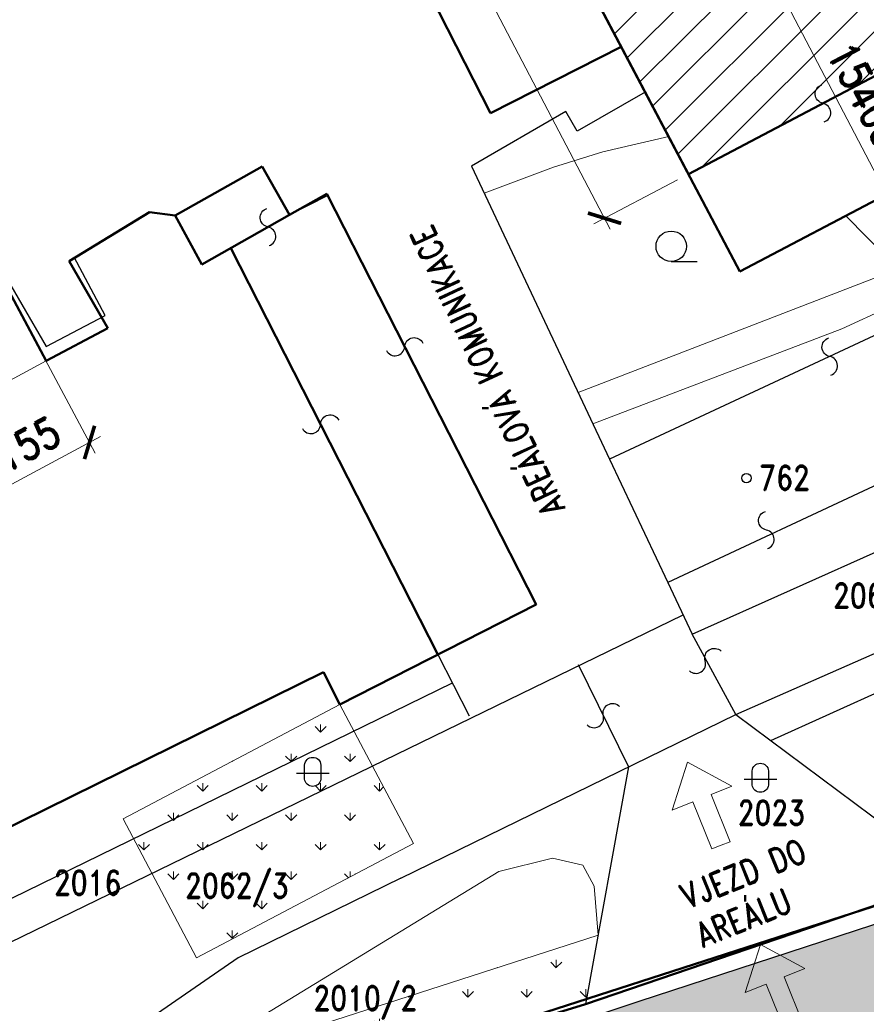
# Model space of a CAD drawing. Header units: millimetres. Extents: x -156521 to 298750130, y -256155368 to 337239.
# Tile 7 of 74: x 130726 to 182346, y -897348 to -837275. Entities that reach past the tile are written whole.
import ezdxf
from ezdxf.lldxf.tags import DXFTag

# ---------------------------------------------------------------- set-up
doc = ezdxf.new("R2010")
doc.units = ezdxf.units.MM
for name, color, linetype in [('IN_C_CARKOVANA', 7, 'DASHED'), ('IN_TEXT', 7, 'Continuous'), ('KATASTR', 116, 'Continuous')]:
    doc.layers.add(name, color=color, linetype=linetype)
for name, color, linetype, lineweight in [('IN_C_TENKA', 7, 'Continuous', 18), ('IN_KOTY', 4, 'Continuous', 13), ('IN_SRAFY', 8, 'Continuous', 9)]:
    doc.layers.add(name, color=color, linetype=linetype, lineweight=lineweight)
doc.styles.add('Koty', font='romand.shx', dxfattribs={"width": 0.8})
doc.styles.add('ROMAND', font='romand.shx', dxfattribs={"width": 0.85})
tags = doc.linetypes.add('DASHED', pattern=[4.5, 3, -1.5]).pattern_tags.tags
tags[6:7] = [DXFTag(74, 4), DXFTag(75, 0), DXFTag(340, '0'), DXFTag(46, 0.0), DXFTag(50, 0.0), DXFTag(44, 0.0), DXFTag(45, 0.0)]
tags[4:5] = [DXFTag(74, 4), DXFTag(75, 0), DXFTag(340, '0'), DXFTag(46, 0.0), DXFTag(50, 0.0), DXFTag(44, 0.0), DXFTag(45, 0.0)]
tags = doc.linetypes.add('DOT2', pattern=[0.875, 0.125, -0.75]).pattern_tags.tags
tags[6:7] = [DXFTag(74, 4), DXFTag(75, 0), DXFTag(340, '0'), DXFTag(46, 0.0), DXFTag(50, 0.0), DXFTag(44, 0.0), DXFTag(45, 0.0)]
tags[4:5] = [DXFTag(74, 4), DXFTag(75, 0), DXFTag(340, '0'), DXFTag(46, 0.0), DXFTag(50, 0.0), DXFTag(44, 0.0), DXFTag(45, 0.0)]
tags = doc.linetypes.add('TEČKOVANÁ', pattern=[4.7625, 0, -4.7625]).pattern_tags.tags
tags[6:7] = [DXFTag(74, 4), DXFTag(75, 0), DXFTag(340, '0'), DXFTag(46, 0.0), DXFTag(50, 0.0), DXFTag(44, 0.0), DXFTag(45, 0.0)]
tags[4:5] = [DXFTag(74, 4), DXFTag(75, 0), DXFTag(340, '0'), DXFTag(46, 0.0), DXFTag(50, 0.0), DXFTag(44, 0.0), DXFTag(45, 0.0)]
doc.dimstyles.new('IP 1_100', dxfattribs={"dimscale": 100, "dimtxt": 2.5, "dimasz": 2, "dimexe": 1, "dimexo": 1, "dimgap": 1, "dimtad": 1, "dimtoh": 1, "dimdec": 0, "dimzin": 0, "dimdsep": 46, "dimtxsty": 'ROMAND', "dimblk": 'ARCHTICK', "dimcen": 0.09, "dimclrt": 7, "dimadec": 0, "dimazin": 0, "dimtfac": 1, "dimtdec": 4, "dimtofl": 0, "dimtmove": 2, "dimatfit": 3, "dimfxl": 1, "dimtolj": 1, "dimtzin": 0, "dimarcsym": 0})
pattern_1 = [(90, (0, -1011857), (-1796.051, 1796.051), [476.25, -3115.852]), (45, (0, -1011857), (-1796.05, 1796.05), [476.25, -2063.75]), (135, (0, -1011857), (-1796.05, -1796.05), [476.25, -2063.75])]

# ---------------------------------------------------------------- blocks, each defined once
blk = doc.blocks.new('_ArchTick')
at = {"color": 0, "linetype": 'ByBlock', "lineweight": 13, "transparency": 33554687, "const_width": 0.15}
blk.add_lwpolyline([(-0.5, -0.5), (0.5, 0.5)], dxfattribs=at)
blk = doc.blocks.new('*71')
at = {"layer": 'IN_KOTY', "ltscale": 700, "transparency": 16777216}
for p, q in [((190545, -828888), (176585, -836180)), ((184730, -850151), (176903, -835168)), ((192176, -845415), (183718, -849833))]:
    blk.add_line(p, q, dxfattribs=at)
at = {"layer": 'IN_KOTY', "ltscale": 700, "transparency": 16777216, "xscale": 1500, "yscale": 1500, "zscale": 1500}
for p, rotation in [((177250, -835833), 117.5828555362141), ((184382, -849486), 297.5828555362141)]:
    blk.add_blockref('_ArchTick', p, dxfattribs=dict(at, rotation=rotation))
at = {"layer": 'IN_KOTY', "color": 7, "ltscale": 700, "transparency": 16777216, "insert": (182312, -841878), "char_height": 1875, "width": 5891.11, "attachment_point": 5, "rotation": 297.58286, "style": 'ROMAND'}
blk.add_mtext('\\A1;15403', dxfattribs=at)
blk = doc.blocks.new('*79')
at = {"layer": 'IN_KOTY', "ltscale": 700, "transparency": 16777216}
for p, q in [((127903, -849843), (135337, -863729)), ((120714, -853692), (128147, -867577)), ((127132, -867270), (135644, -862713))]:
    blk.add_line(p, q, dxfattribs=at)
at = {"layer": 'IN_KOTY', "ltscale": 700, "transparency": 16777216, "xscale": 1500, "yscale": 1500, "zscale": 1500}
for p, rotation in [((134983, -863067), 28.16237362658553), ((127793, -866916), 208.1623736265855)]:
    blk.add_blockref('_ArchTick', p, dxfattribs=dict(at, rotation=rotation))
at = {"layer": 'IN_KOTY', "color": 7, "ltscale": 700, "transparency": 16777216, "insert": (130591, -863504), "char_height": 1875, "width": 4799.41, "attachment_point": 5, "rotation": 28.16237, "style": 'ROMAND'}
blk.add_mtext('\\A1;8155', dxfattribs=at)
blk = doc.blocks.new('*122')
at = {"layer": 'IN_KOTY', "ltscale": 700, "transparency": 16777216}
for p, q in [((147914, -803299), (142794, -805982)), ((166735, -850052), (143110, -804970)), ((170843, -847053), (165723, -849736))]:
    blk.add_line(p, q, dxfattribs=at)
at = {"layer": 'IN_KOTY', "ltscale": 700, "transparency": 16777216, "xscale": 1500, "yscale": 1500, "zscale": 1500}
for p, rotation in [((143458, -805634), 117.6567567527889), ((166387, -849387), 297.6567567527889)]:
    blk.add_blockref('_ArchTick', p, dxfattribs=dict(at, rotation=rotation))
at = {"layer": 'IN_KOTY', "color": 7, "ltscale": 700, "transparency": 16777216, "insert": (156418, -826728), "char_height": 1875, "width": 6101.54, "attachment_point": 5, "rotation": 297.65676, "style": 'ROMAND'}
blk.add_mtext('\\A1;49397', dxfattribs=at)

msp = doc.modelspace()

# ---------------------------------------------------------------- hatches: boundary and pattern name
at = {"layer": 'IN_SRAFY', "transparency": 33554687}
h = msp.add_hatch(dxfattribs=at)
h.set_pattern_fill('ANSI31', color=12, scale=500, style=0, pattern_type=2)
h.set_pattern_definition([(45, (0, -1011857), (-1122.532, 1122.532), [])])
h.paths.add_polyline_path([(171507.10989, -846704.40911), (187904.11524, -838051.25924), (166940.60515, -838051.25924)])
h.paths.add_polyline_path([(166940.60515, -838051.25924), (187904.11524, -838051.25924), (169544.59699, -803017.31), (148452.22836, -803017.31)])
h.paths.add_polyline_path([(148452.22836, -803017.31), (169544.59699, -803017.31), (165000.09431, -794345.41164)])
h = msp.add_hatch(dxfattribs=at)
h.set_pattern_fill('DOTS', color=256, scale=200, style=0, pattern_type=2)
h.paths.add_polyline_path([(84946.83872, -998603.15088), (94572.45104, -998603.15088), (106057.64652, -968967.71883), (96531.40918, -968967.71883)])
h.paths.add_polyline_path([(96531.40918, -968967.71883), (97651.62678, -968967.71883), (96722.13296, -968479.8128)])
h.paths.add_polyline_path([(97651.62678, -968967.71883), (106057.64652, -968967.71883), (116484.33056, -942063.58063), (121463.65326, -929215.35529), (131230.84702, -922215.16136), (140878.84142, -915300.39818), (157777.56626, -909044.99442), (169244.80037, -904800.16648), (172050.77716, -903761.47758), (172050.77716, -903761.47758), (175515.51006, -903512.41832), (149319.42434, -903512.41832), (148566.30268, -903761.47758), (148566.30268, -903761.47758), (145425.44741, -904800.16648), (135662.50623, -909044.99442), (126853.50764, -915300.39818), (117115.98447, -922215.16136), (113637.42258, -929215.35529), (107252.83561, -942063.58063)])
h.paths.add_polyline_path([(149319.42434, -903512.41832), (175515.51006, -903512.41832), (176285.57837, -903244.77638), (150128.73751, -903244.77638)])
h.paths.add_polyline_path([(176285.57837, -903244.77638), (176285.57837, -903244.77638)])
h.paths.add_polyline_path([(150128.73751, -903244.77638), (176285.57837, -903244.77638), (176646.74792, -899514.97368), (161407.1584, -899514.97368)])
h.paths.add_polyline_path([(161407.1584, -899514.97368), (176646.74792, -899514.97368), (176646.74792, -899514.97368), (185391.77035, -897179.00464), (185391.77035, -897179.00464), (188562.74567, -896331.9742), (211702.19603, -891392.15276), (186177.19084, -891392.15276), (171062.52375, -896331.9742), (168470.81406, -897179.00464), (168470.81406, -897179.00464), (161407.1584, -899514.97368)])
h.paths.add_polyline_path([(211702.19603, -891392.15276), (211702.19603, -891392.15276), (211702.19603, -891392.15276), (211702.19603, -891392.15276), (211702.19603, -891392.15276)])
h.paths.add_polyline_path([(186177.19084, -891392.15276), (211702.19603, -891392.15276), (216954.45944, -889657.14313), (240608.03764, -881843.52402), (248746.58036, -877928.3068), (251434.11588, -876635.41129), (234637.33262, -876635.41129), (231174.69417, -877928.3068), (217926.13035, -881843.52402), (191485.90354, -889657.14313)])
h.paths.add_polyline_path([(234637.33262, -876635.41129), (234637.33262, -876635.41129), (234637.33262, -876635.41129)])
h.paths.add_polyline_path([(234637.33262, -876635.41129), (251434.11588, -876635.41129), (269725.44931, -867835.98046), (271371.99438, -867043.8753), (282247.11486, -861425.37017), (283620.06487, -860716.05144), (283899.82315, -860571.51756), (283899.82315, -860571.51756), (314772.0807, -844621.723), (296215.67813, -844621.723), (265381.26532, -860571.51756), (265381.26532, -860571.51756), (265114.61939, -860716.05144), (265499.1015, -861425.37017), (255050.39953, -867043.8753), (253577.32609, -867835.98046)])
h.paths.add_polyline_path([(314772.0807, -844621.723), (314772.0807, -844621.723), (314772.0807, -844621.723)])
h.paths.add_polyline_path([(296215.67813, -844621.723), (314772.0807, -844621.723), (315663.37572, -844408.03664), (327612.8868, -841543.16312), (334801.81829, -841222.19346), (302331.34725, -841222.19346), (301756.82086, -841543.16312), (296628.78022, -844408.03664)])
h.paths.add_polyline_path([(364756.41583, -842862.55483), (364756.41583, -842070.51358), (364756.41583, -841638.46276), (347970.21675, -841638.46276), (354226.51683, -842070.51358)])
h.paths.add_polyline_path([(347970.21675, -841638.46276), (347970.21675, -841638.46276), (347970.21675, -841638.46276)])
h.paths.add_polyline_path([(347970.21675, -841638.46276), (364756.41583, -841638.46276), (364756.41583, -841222.19346), (334801.81829, -841222.19346)])
h.paths.add_polyline_path([(302331.34725, -841222.19346), (306304.71051, -841222.19346), (317502.6213, -836142.12916), (311424.51521, -836142.12916)])
h.paths.add_polyline_path([(306304.71051, -841222.19346), (364756.41583, -841222.19346), (364756.41583, -836142.12916), (364756.41583, -836035.00324), (318092.19712, -836035.00324), (317502.6213, -836142.12916)])
h.paths.add_polyline_path([(317502.6213, -836142.12916), (317502.6213, -836142.12916), (317502.6213, -836142.12916)])
h.paths.add_polyline_path([(311424.51521, -836142.12916), (317502.6213, -836142.12916), (317564.85637, -836130.82105), (318092.19712, -836035.00324), (311783.15711, -836035.00324), (311444.7564, -836130.82105)])
h.paths.add_polyline_path([(311783.15711, -836035.00324), (364756.41583, -836035.00324), (364756.41583, -834981.00739), (315505.56495, -834981.00739)])
h.paths.add_polyline_path([(315505.56495, -834981.00739), (323892.94532, -834981.00739), (327960.43396, -834241.94476), (318115.7199, -834241.94476)])
h.paths.add_polyline_path([(323892.94532, -834981.00739), (364756.41583, -834981.00739), (364756.41583, -834310.37478), (327583.82403, -834310.37478)])
h.paths.add_polyline_path([(327583.82403, -834310.37478), (330368.58273, -834310.37478), (330368.58273, -834241.94476), (327960.43396, -834241.94476)])
h.paths.add_polyline_path([(338947.15416, -834310.37478), (364756.41583, -834310.37478), (364756.41583, -834241.94476), (364756.41583, -832459.37973), (339473.76445, -831274.66049), (338947.15416, -831274.66049), (338947.15416, -832459.37973), (338947.15416, -834241.94476)])
h.paths.add_polyline_path([(318115.7199, -834241.94476), (330368.58273, -834241.94476), (330368.58273, -833018.15615), (330368.58273, -831768.00508), (322437.78653, -833018.15615)])
h.paths.add_polyline_path([(333498.2968, -831274.66049), (339473.76445, -831274.66049), (334867.56824, -831058.81884)])
h = msp.add_hatch(dxfattribs=at)
h.set_pattern_fill('GRASS', color=74, scale=100, style=0, pattern_type=2)
h.set_pattern_definition(pattern_1)
h.paths.add_polyline_path([(141516.05392, -894518.59716), (151298.0831, -889349.33847), (154735.31566, -887532.95211), (154576.48188, -887232.38355), (153943.31981, -886034.22144), (152894.8092, -884050.07595), (140787.22396, -884050.07595), (137032.53295, -886034.22144), (137665.69502, -887232.38355), (137824.5288, -887532.95211), (138784.38803, -889349.33847)])
h.paths.add_polyline_path([(140787.22396, -884050.07595), (148588.96258, -884050.07595), (148412.20941, -884016.29387), (148258.67009, -883922.43977), (148148.00962, -883780.53426), (148094.40114, -883608.7523), (148094.40114, -882748.23927), (148140.71653, -882566.68005), (148250.68338, -882414.96926), (148408.82114, -882314.46396), (148592.86803, -882279.31272), (144138.12175, -882279.31272), (144071.60343, -882314.46396), (143881.41255, -882414.96926), (143594.32317, -882566.68005), (143250.75018, -882748.23927), (141622.36127, -883608.7523), (141297.29025, -883780.53426), (141028.75584, -883922.43977), (140851.15135, -884016.29387)])
h.paths.add_polyline_path([(148588.96258, -884050.07595), (152894.8092, -884050.07595), (152878.62998, -884019.45925), (152830.49179, -883928.36511), (152756.56007, -883788.46066), (152666.30382, -883617.66456), (152236.88439, -882805.05416), (152206.86088, -882748.23927), (152110.91692, -882566.68005), (152030.74621, -882414.96926), (151977.63474, -882314.46396), (151959.05926, -882279.31272), (148592.86803, -882279.31272), (148776.91493, -882314.46396), (148935.05269, -882414.96926), (149045.01954, -882566.68005), (149091.33493, -882748.23927), (149091.33493, -882805.05416), (149091.33493, -883617.66456), (149034.66391, -883788.46066), (148921.48415, -883928.36511), (148766.29146, -884019.45925)])
h.paths.add_polyline_path([(144138.12175, -882279.31272), (151959.05926, -882279.31272), (151104.76313, -880662.68832), (150251.7947, -879048.5764), (147197.33547, -880662.68832)])
h = msp.add_hatch(dxfattribs=at)
h.set_pattern_fill('GRASS', color=74, scale=100, style=0, pattern_type=2)
h.set_pattern_definition(pattern_1)
h.paths.add_polyline_path([(80969.4779, -999213.27458), (84946.83872, -998603.15088), (81201.76304, -998603.15088)])
h.paths.add_polyline_path([(84946.83872, -998603.15088), (84946.83872, -998603.15088), (84946.83872, -998603.15088)])
h.paths.add_polyline_path([(81201.76304, -998603.15088), (84946.83872, -998603.15088), (106436.57396, -942157.88342), (106436.57396, -942157.88342), (107123.10485, -940760.53057), (103223.49581, -940760.53057), (102691.49828, -942157.88342), (102691.49828, -942157.88342)])
h.paths.add_polyline_path([(103223.49581, -940760.53057), (103223.49581, -940760.53057), (103223.49581, -940760.53057)])
h.paths.add_polyline_path([(103223.49581, -940760.53057), (107123.10485, -940760.53057), (116405.97998, -921866.33035), (112506.37094, -921866.33035)])
h.paths.add_polyline_path([(112506.37094, -921866.33035), (116405.97998, -921866.33035), (119453.30778, -919572.66116), (113633.26937, -919572.66116)])
h.paths.add_polyline_path([(113633.26937, -919572.66116), (119453.30778, -919572.66116), (134821.84109, -908005.04076), (129850.68593, -908005.04076)])
h.paths.add_polyline_path([(129850.68593, -908005.04076), (134821.84109, -908005.04076), (140642.17652, -905500.04195), (133362.61041, -905500.04195)])
h.paths.add_polyline_path([(133362.61041, -905500.04195), (140642.17652, -905500.04195), (145435.55742, -903437.03138), (137548.30621, -903437.03138)])
h.paths.add_polyline_path([(137548.30621, -903437.03138), (145435.55742, -903437.03138), (155590.32973, -900157.05869), (144203.12813, -900157.05869)])
h.paths.add_polyline_path([(144203.12813, -900157.05869), (155590.32973, -900157.05869), (165285.97078, -897025.38454), (153898.76918, -897025.38454)])
h.paths.add_polyline_path([(153898.76918, -897025.38454), (165285.97078, -897025.38454), (165991.63774, -893119.41033)])

# ---------------------------------------------------------------- linework, layer by layer
at = {"layer": 'IN_C_CARKOVANA', "color": 244, "linetype": 'DASHED', "lineweight": 50, "ltscale": 1000, "transparency": 33554687}
msp.add_lwpolyline([(148452.22836, -803017.31), (165000.09431, -794345.41164), (187904.11524, -838051.25924), (171507.10989, -846704.40911), (148452.22836, -803017.31)], close=True, dxfattribs=at)
at = {"layer": 'IN_C_TENKA', "transparency": 33554687}
msp.add_line((79449.61559, -886415.90465), (132346.43087, -858097.5902), dxfattribs=at)
at = {"layer": 'IN_C_TENKA', "color": 165, "lineweight": 50, "transparency": 33554687}
msp.add_lwpolyline([(65681.64135, -824973.70962), (166552.33213, -771731.67945), (166552.33213, -771731.67945), (169175.60696, -781813.55757), (166866.98472, -783836.47264), (167304.95616, -785331.88052), (194105.573, -771890.17558), (199252.94404, -782153.21287), (221511.94779, -770989.3295), (225124.71416, -771791.45425), (237769.4597, -795090.01377), (219358.61387, -804738.20552), (228974.09311, -830221.7923), (240291.69419, -829103.19684), (245551.71493, -841705.29331), (229944.8139, -848693.22636), (241386.82939, -872511.90573), (232761.45768, -876536.46408), (187770.89119, -889657.14313), (165230.95185, -897329.92274), (145435.55742, -903437.03138), (134821.84109, -908005.04076), (116513.38577, -921647.7185)], dxfattribs=at)
at = {"layer": 'IN_C_TENKA', "color": 8, "lineweight": 50, "transparency": 33554687}
msp.add_lwpolyline([(84946.83872, -998603.15088), (106436.57396, -942157.88342), (116405.97998, -921866.33035), (134821.84109, -908005.04076), (145435.55742, -903437.03138), (191139.26437, -888674.81846), (230794.25759, -877110.16215), (234231.19872, -875850.68974), (241386.82939, -872511.90573), (265381.26532, -860571.51756), (296628.78022, -844408.03664), (311444.7564, -836130.82105), (322437.78653, -833018.15615), (334867.56824, -831058.81884), (364756.41583, -832459.37973)], dxfattribs=at)
at = {"layer": 'IN_C_TENKA', "color": 3, "linetype": 'DOT2', "lineweight": 20, "ltscale": 500, "transparency": 33554687}
for points in [[(150251.7947, -879048.5764), (154735.31566, -887532.95211), (141516.05392, -894518.59716), (137032.53295, -886034.22144), (150251.7947, -879048.5764)], [(133362.61041, -905500.04195), (159935.75841, -889251.91078), (163219.97932, -888436.80095), (165054.21485, -888851.82419), (165746.3813, -890131.4911), (165991.63774, -893119.41033)], [(165991.63774, -893119.41033), (165285.97078, -897025.38454)]]:
    msp.add_lwpolyline(points, dxfattribs=at)
at = {"layer": 'IN_C_TENKA', "ltscale": 100, "transparency": 33554687}
for points in [[(171443.3773, -882571.29885), (170509.07176, -885504.29791), (171779.05349, -884992.80987), (172937.67023, -887869.55771), (173487.99523, -887647.91306), (174038.32023, -887426.26842), (172879.70349, -884549.52058), (174149.68522, -884038.03255)], [(175899.83078, -893698.14914), (174965.52524, -896631.1482), (176235.50697, -896119.66017), (177394.12371, -898996.408), (177944.44871, -898774.76336), (178494.77371, -898553.11871), (177336.15697, -895676.37088), (178606.13871, -895164.88284)]]:
    msp.add_lwpolyline(points, close=True, dxfattribs=at)
at = {"layer": 'IN_C_TENKA', "color": 3, "linetype": 'DOT2', "lineweight": 20, "ltscale": 500, "transparency": 33554687}
msp.add_lwpolyline([(165285.97078, -897025.38454), (145435.55742, -903437.03138), (134821.84109, -908005.04076), (116405.97998, -921866.33035), (106436.57396, -942157.88342), (84946.83872, -998603.15088), (80969.4779, -999213.27458), (103223.49581, -940760.53057), (113633.26937, -919572.66116), (133362.61041, -905500.04195), (144203.12813, -900157.05869), (165991.63774, -893119.41033)], close=True, dxfattribs=at)
at = {"layer": 'KATASTR', "color": 7, "lineweight": 50, "transparency": 33554687}
for p, q in [((174632.97838, -852627.67211), (148452.22836, -803017.31)), ((149770.28114, -823995.17564), (159441.9688, -842984.00636)), ((159441.9688, -842984.00636), (167403.71138, -838928.80735)), ((140198.27752, -849228.01416), (145511.75153, -846228.19465)), ((145511.75153, -846228.19465), (147181.5398, -849185.83144)), ((126253.27354, -846715.95878), (132346.43087, -858097.5902)), ((185341.68547, -847015.78114), (174632.97838, -852627.67211)), ((147181.5398, -849185.83144), (149448.92462, -847905.73762)), ((149448.92462, -847905.73762), (162209.68847, -872957.51793)), ((133749.68584, -852016.52759), (138645.63947, -849021.12854)), ((138645.63947, -849021.12854), (140198.27752, -849228.01416)), ((141823.57987, -852210.7663), (140198.27752, -849228.01416)), ((147181.5398, -849185.83144), (141823.57987, -852210.7663)), ((156230.74158, -876003.04716), (143594.40733, -851211.01307)), ((136104.11123, -856085.91571), (133749.68584, -852016.52759)), ((132346.43087, -858097.5902), (136104.11123, -856085.91571)), ((162209.68847, -872957.51793), (150251.7947, -879048.5764)), ((149249.76696, -877092.60761), (123734.86532, -889657.14313)), ((150251.7947, -879048.5764), (149249.76696, -877092.60761))]:
    msp.add_line(p, q, dxfattribs=at)
at = {"layer": 'KATASTR', "transparency": 33554687}
for p, q in [((171723.44444, -874761.63231), (303731.49318, -815655.50967)), ((187904.11524, -838051.25924), (171507.10989, -846704.40911)), ((168860.06282, -841688.47322), (164726.51812, -844084.62924)), ((164023.1821, -842871.32306), (158266.74957, -846208.24367)), ((164726.51812, -844084.62924), (164023.1821, -842871.32306)), ((140198.27752, -849228.01416), (145511.75153, -846228.19465)), ((145511.75153, -846228.19465), (147181.5398, -849185.83144)), ((158266.74957, -846208.24367), (166697.19166, -864096.56557)), ((126490.83963, -847157.88379), (132331.8418, -857208.39271)), ((147181.5398, -849185.83144), (149499.53747, -848005.10015)), ((149499.53747, -848005.10015), (162209.68847, -872957.51793)), ((133749.68584, -852016.52759), (138645.63947, -849021.12854)), ((138645.63947, -849021.12854), (140198.27752, -849228.01416)), ((135933.06081, -855321.1791), (134044.61533, -851766.19584)), ((170453.10203, -852027.81268), (172026.22029, -852027.81268)), ((132331.8418, -857208.39271), (135933.06081, -855321.1791)), ((184922.90407, -855561.91928), (166697.19166, -864096.56557)), ((188459.70198, -863074.37583), (170237.73192, -871609.14001)), ((174395.93111, -879658.559), (211665.03026, -863275.34878)), ((176518.12789, -881245.02826), (215381.67164, -863709.80669)), ((166697.19166, -864096.56557), (170244.77492, -871605.84194)), ((170244.77492, -871605.84194), (171723.44444, -874761.63231)), ((162209.68847, -872957.51793), (156231.51033, -876004.55542)), ((126356.24666, -895395.30111), (171172.79849, -873593.23191)), ((171723.40906, -874761.55724), (171723.44444, -874761.63231)), ((174395.93111, -879658.559), (171723.44444, -874761.63231)), ((156230.74158, -876003.04716), (158125.40865, -879742.23041)), ((164781.27115, -876605.44297), (167844.29424, -882864.67405)), ((125372.50795, -893241.91426), (157109.55306, -877727.24373)), ((153964.00919, -889657.14313), (174395.93111, -879658.559)), ((174395.93111, -879658.559), (187770.89119, -889657.14313)), ((167844.29424, -882864.67405), (165230.95185, -897329.92274)), ((153964.00919, -889657.14313), (144054.77719, -894506.33403)), ((187770.89119, -889657.14313), (165230.95185, -897329.92274)), ((191485.90354, -889657.14313), (168470.81406, -897179.00464)), ((144054.77719, -894506.33403), (127227.85362, -906088.67427)), ((168470.81406, -897179.00464), (145425.44741, -904800.16648)), ((165230.95185, -897329.92274), (145435.55742, -903437.03138))]:
    msp.add_line(p, q, dxfattribs=at)
at = {"layer": 'KATASTR', "color": 7, "lineweight": 20, "transparency": 33554687}
msp.add_line((171507.10989, -846704.40911), (187904.11524, -838051.25924), dxfattribs=at)
at = {"layer": 'KATASTR', "linetype": 'TEČKOVANÁ', "lineweight": 20, "ltscale": 200, "transparency": 33554687}
for p, q in [((166283.65006, -845339.35761), (170296.34201, -844410.10382)), ((163281.29802, -846265.53984), (166283.65006, -845339.35761)), ((159043.22176, -847855.81854), (163281.29802, -846265.53984)), ((184267.60521, -852478.71067), (181097.21673, -849240.09222)), ((164780.76856, -860030.1604), (184267.60521, -852478.71067)), ((180856.76712, -856133.81565), (185657.58385, -853898.60305)), ((165672.58872, -861922.48893), (180856.76712, -856133.81565))]:
    msp.add_line(p, q, dxfattribs=at)
at = {"layer": 'KATASTR', "transparency": 33554687}
for points in [[(179770.96447, -843512.29305, 0.7743874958), (179705.61256, -842377.83418, -0.7812922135), (179640.31, -841244.23183)], [(145933.88074, -851061.57481, 0.7743874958), (145868.52883, -849927.11594, -0.7812922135), (145803.22627, -848793.5136)], [(153083.39623, -857448.86662, 0.7743874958), (154198.4487, -857229.94698, -0.7812922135), (155312.65928, -857011.19262)], [(180185.14495, -858958.05504, 0.7743874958), (180119.79304, -857823.59617, -0.7812922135), (180054.49048, -856689.99382)], [(147963.42519, -862209.2277, 0.7743874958), (149071.29978, -861956.47941, -0.7812922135), (150178.33791, -861703.92194)], [(176321.25138, -869547.36693, 0.7743874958), (176255.89947, -868412.90806, -0.7812922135), (176190.59691, -867279.30571)], [(171560.2243, -876994.52434, 0.7743874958), (172524.7311, -876393.69621, -0.7812922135), (173488.50968, -875793.32171)], [(165322.51803, -880292.41271, 0.7743874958), (166312.7827, -879735.05851, -0.7812922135), (167302.2997, -879178.12512)], [(148094.40114, -882748.23927, -0.9407375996), (149091.33493, -882748.23927), (149091.33493, -883617.66456, -0.8764223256), (148094.40114, -883608.7523), (148094.40114, -882748.23927)], [(175389.72017, -883108.22337, -0.9407375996), (176386.65396, -883108.22337), (176386.65396, -883977.64866, -0.8764223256), (175389.72017, -883968.7364), (175389.72017, -883108.22337)]]:
    msp.add_lwpolyline(points, format="xyb", dxfattribs=at)
for points in [[(147595.68134, -883246.45327), (149589.54893, -883246.45327)], [(174891.00037, -883606.43737), (176884.86796, -883606.43737)]]:
    msp.add_lwpolyline(points, dxfattribs=at)
for centre, radius in [((170453.10203, -851098.84673), 928.96595), ((175032.84212, -865241.2912), 285.64403)]:
    msp.add_circle(centre, radius, dxfattribs=at)

# ---------------------------------------------------------------- texts
at = {"layer": 'IN_TEXT', "transparency": 33554687, "char_height": 1500, "attachment_point": 1, "style": 'Koty'}
for s, insert, width, rotation in [('AREÁLOVÁ KOMUNIKACE', (162643.18847, -867762.57456), 25698.1962944, 115.0402153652), ('VJEZD DO AREÁLU', (170830.24011, -890186.76415), 13833.4223493, 21.9018082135)]:
    msp.add_mtext(s, dxfattribs=dict(at, insert=insert, width=width, rotation=rotation))
at = {"layer": 'KATASTR', "transparency": 33554687, "char_height": 1500, "width": 486.76591, "attachment_point": 1, "style": 'Koty'}
for s, insert in [('762', (175821.57727, -864474.41484)), ('2062/2', (180316.01558, -871660.8468)), ('2023', (174501.39878, -884910.32105)), ('2016', (132808.70647, -889180.43959)), ('2062/3', (140803.24173, -889362.3004)), ('2010/2', (148632.62693, -896224.80569))]:
    msp.add_mtext(s, dxfattribs=dict(at, insert=insert))

# ---------------------------------------------------------------- dimensions: what is measured, and where the dimension line sits
at = {"layer": 'IN_KOTY', "ltscale": 700, "transparency": 33554687}
dim = msp.add_aligned_dim(p1=(171507.10989, -846704.40911), p2=(148578.2932, -802951.24581), distance=5780.26158, dimstyle='IP 1_100', override={"dimscale": 750, "dimtxt": 2.5, "dimasz": 2, "dimexe": 1, "dimexo": 1, "dimgap": 1, "dimtad": 1, "dimtih": 0, "dimdec": 0, "dimlfac": 1, "dimzin": 0, "dimlunit": 2, "dimpost": '', "dimtxsty": 'ROMAND', "dimblk": 'ArchTick', "dimse1": 0, "dimse2": 0, "dimsd2": 0, "dimclrd": 0, "dimclre": 0, "dimclrt": 7, "dimaunit": 0, "dimadec": 0, "dimazin": 0, "dimtol": 0, "dimtp": 0, "dimtm": 0, "dimtmove": 2}, dxfattribs=at)
dim.commit()
dim.dimension.update_dxf_attribs({"geometry": '*122', "text_midpoint": (156417.56168, -826727.57964)})
for base, p1, p2, angle, picture, middle in [((177250.04515, -835833.1594), (192840.32205, -845067.3192), (192798.80825, -827710.38576), 297.5828555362, '*71', (182311.87314, -841878.13822)), ((134982.63485, -863067.34887), (120280.68861, -852883.45096), (126234.34245, -846726.09354), 208.1623736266, '*79', (130591.4373, -863504.07295))]:
    dim = msp.add_linear_dim(base=base, p1=p1, p2=p2, angle=angle, dimstyle='IP 1_100', override={"dimscale": 750, "dimtxt": 2.5, "dimasz": 2, "dimexe": 1, "dimexo": 1, "dimgap": 1, "dimtad": 1, "dimtih": 0, "dimdec": 0, "dimlfac": 1, "dimzin": 0, "dimlunit": 2, "dimpost": '', "dimtxsty": 'ROMAND', "dimblk": 'ArchTick', "dimse1": 0, "dimse2": 0, "dimsd2": 0, "dimclrd": 0, "dimclre": 0, "dimclrt": 7, "dimaunit": 0, "dimadec": 0, "dimazin": 0, "dimtol": 0, "dimtp": 0, "dimtm": 0, "dimtmove": 2}, dxfattribs=at)
    dim.commit()
    dim.dimension.update_dxf_attribs({"geometry": picture, "text_midpoint": middle})

doc.saveas('drawing.dxf')
